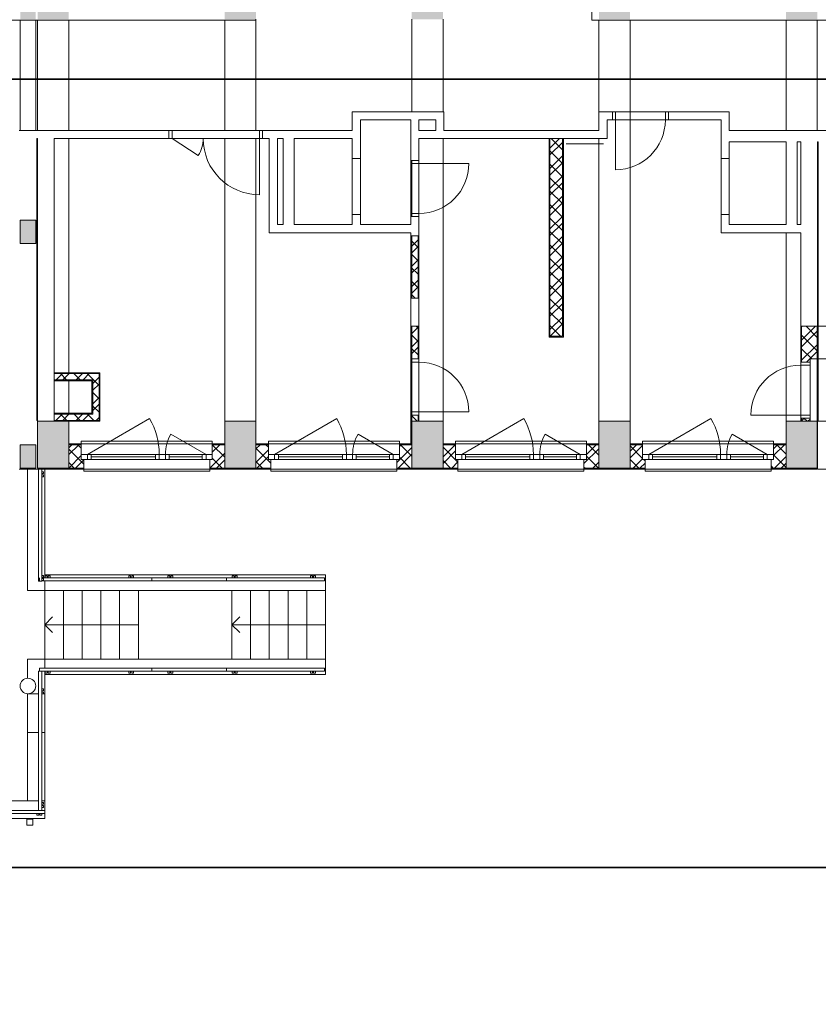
# Model space of a CAD drawing. Header units: inches. Extents: x -96941 to 10978768, y -673 to 1070890.
# Tile 18 of 256: x 37392 to 38353, y 50850 to 52035. Entities that reach past the tile are written whole.
import ezdxf
from ezdxf import colors
from ezdxf.entities.mleader import LeaderData, LeaderLine
from ezdxf.math import Vec2, Vec3

# ---------------------------------------------------------------- set-up
doc = ezdxf.new("R2010")
doc.units = ezdxf.units.IN
doc.layers.add('!_A_01_TENKÁ', color=8, linetype='Continuous', lineweight=13)
doc.layers.add('!_A_02_HRUBÁ', color=255, linetype='Continuous', lineweight=35)
doc.layers.add('!_A_51_BÚRACIE PRÁCE', color=40, linetype='Continuous', lineweight=13, true_color=0xffbf00)
doc.styles.add('Iso CP', font='isocp.shx', dxfattribs={"width": 0.8})

msp = doc.modelspace()

# ---------------------------------------------------------------- hatches: boundary and pattern name
at = {"layer": '!_A_01_TENKÁ'}
h = msp.add_hatch(color=256, dxfattribs=at)
h.paths.add_polyline_path([(37863.838, 51495.296), (37901.338, 51495.296), (37901.338, 51551.546), (37863.838, 51551.546), (37863.838, 51512.263)])
h.paths.add_polyline_path([(38126.338, 51495.296), (38126.338, 51551.546), (38088.838, 51551.546), (38088.838, 51495.296)])
h.paths.add_polyline_path([(37638.838, 51495.296), (37676.338, 51495.296), (37676.338, 51551.546), (37638.838, 51551.546), (37638.838, 51512.263)])
h.paths.add_polyline_path([(38313.838, 51495.296), (38351.338, 51495.296), (38351.338, 51551.546), (38313.838, 51551.546), (38313.838, 51512.263)])
h.paths.add_polyline_path([(37451.338, 51495.296), (37451.338, 51551.546), (37413.838, 51551.546), (37413.838, 51495.296)])
h.paths.add_polyline_path([(37411.588, 51495.296), (37411.588, 51523.421), (37392.838, 51523.421), (37392.838, 51495.296)])
h.paths.add_polyline_path([(36421.588, 51495.296), (36421.588, 51523.421), (36376.588, 51523.421), (36376.588, 51495.296)])
h.paths.add_polyline_path([(35979.088, 51495.296), (36024.088, 51495.296), (36024.088, 51523.421), (35979.088, 51523.421), (35979.088, 51512.263)])
h.paths.add_polyline_path([(37150.963, 51765.296), (37199.713, 51765.296), (37199.713, 51793.421), (37150.963, 51793.421), (37150.963, 51772.135)])
h.paths.add_polyline_path([(36743.713, 51765.296), (36792.463, 51765.296), (36792.463, 51793.421), (36743.713, 51793.421)])
h.paths.add_polyline_path([(36559.963, 51765.296), (36608.713, 51765.296), (36608.713, 51793.421), (36559.963, 51793.421)])
h.paths.add_polyline_path([(37392.838, 51765.296), (37411.588, 51765.296), (37411.588, 51793.421), (37392.838, 51793.421)])
h.paths.add_polyline_path([(36424.963, 51765.296), (36424.963, 51793.421), (36376.213, 51793.421), (36376.213, 51765.296)])
h.paths.add_polyline_path([(35978.713, 51765.296), (36023.713, 51765.296), (36023.713, 51793.421), (35978.713, 51793.421), (35978.713, 51772.135)])
h.paths.add_polyline_path([(38351.338, 52035.296), (38351.338, 52091.546), (38313.838, 52091.546), (38313.838, 52035.296), (38346.454, 52035.296)])
h.paths.add_polyline_path([(37863.838, 52035.296), (37901.338, 52035.296), (37901.338, 52091.546), (37863.838, 52091.546)])
h.paths.add_polyline_path([(38126.338, 52035.296), (38126.338, 52091.546), (38088.838, 52091.546), (38088.838, 52035.296)])
h.paths.add_polyline_path([(37150.963, 52035.296), (37199.713, 52035.296), (37199.713, 52063.421), (37150.963, 52063.421)])
h.paths.add_polyline_path([(37394.994, 52035.296), (37411.588, 52035.296), (37411.588, 52063.421), (37392.838, 52063.421), (37392.838, 52035.296)])
h.paths.add_polyline_path([(36743.713, 52035.296), (36792.463, 52035.296), (36792.463, 52063.421), (36743.713, 52063.421)])
h.paths.add_polyline_path([(36579.458, 52035.296), (36608.713, 52035.296), (36608.713, 52063.421), (36559.963, 52063.421), (36559.963, 52035.296)])
h.paths.add_polyline_path([(37428.975, 52035.296), (37451.338, 52035.296), (37451.338, 52091.546), (37413.838, 52091.546), (37413.838, 52035.296)])
h.paths.add_polyline_path([(36376.213, 52035.296), (36424.963, 52035.296), (36424.963, 52063.421), (36376.213, 52063.421)])
h.paths.add_polyline_path([(37676.338, 52035.296), (37676.338, 52091.546), (37638.838, 52091.546), (37638.838, 52035.296)])
h.paths.add_polyline_path([(36024.088, 52035.296), (36024.088, 52063.421), (35979.088, 52063.421), (35979.088, 52035.296)])
h.paths.add_polyline_path([(38351.338, 52305.296), (38351.338, 52342.796), (38313.838, 52342.796), (38313.838, 52305.296), (38346.454, 52305.296)])
h.paths.add_polyline_path([(37863.838, 52305.296), (37901.338, 52305.296), (37901.338, 52361.546), (37863.838, 52361.546), (37863.838, 52343.854)])
h.paths.add_polyline_path([(37392.838, 52305.296), (37411.588, 52305.296), (37411.588, 52333.421), (37392.838, 52333.421)])
h.paths.add_polyline_path([(37676.338, 52305.296), (37676.338, 52361.546), (37638.838, 52361.546), (37638.838, 52305.296)])
h.paths.add_polyline_path([(37451.338, 52305.296), (37451.338, 52361.546), (37413.838, 52361.546), (37413.838, 52305.296)])
h.paths.add_polyline_path([(38126.338, 52305.671), (38126.338, 52361.921), (38088.838, 52361.921), (38088.838, 52305.671), (38108.589, 52305.671)])

# ---------------------------------------------------------------- linework, layer by layer
for p, q in [((38080.213, 52090.796), (38080.213, 52034.171)), ((37150.963, 52034.171), (37676.338, 52034.171)), ((37392.838, 52034.171), (37392.838, 51901.421)), ((37411.588, 52034.171), (37411.588, 51901.421)), ((37413.838, 52034.171), (37413.838, 51901.421)), ((37451.338, 52034.171), (37451.338, 51901.421)), ((37638.838, 52034.171), (37638.838, 51901.421)), ((37676.338, 52034.171), (37676.338, 52035.296)), ((37676.338, 52034.171), (37676.338, 51901.421)), ((37863.838, 52035.296), (37863.838, 51923.921)), ((37901.338, 52035.296), (37901.338, 51923.921)), ((38080.213, 52034.171), (38854.588, 52034.171)), ((38088.838, 52034.171), (38088.838, 51923.921)), ((38126.338, 52034.171), (38126.338, 51551.546)), ((38313.838, 52034.171), (38313.838, 51901.421)), ((38351.338, 52034.171), (38351.338, 51901.421)), ((37902.463, 51923.921), (37792.213, 51923.921)), ((37792.213, 51923.921), (37792.213, 51901.421)), ((37902.463, 51901.421), (37902.463, 51923.921)), ((38104.963, 51923.921), (38088.838, 51923.921)), ((38088.838, 51923.921), (38088.838, 51901.421)), ((38108.713, 51923.921), (38104.963, 51923.921)), ((38104.963, 51914.171), (38104.963, 51923.921)), ((38108.713, 51923.921), (38168.713, 51923.921)), ((38108.713, 51914.171), (38108.713, 51923.921)), ((38168.713, 51923.921), (38172.463, 51923.921)), ((38168.713, 51914.171), (38168.713, 51923.921)), ((38245.588, 51923.921), (38172.463, 51923.921)), ((38172.463, 51923.921), (38172.463, 51914.171)), ((38245.588, 51901.421), (38245.588, 51923.921)), ((37801.963, 51867.671), (37801.963, 51914.171)), ((37801.963, 51914.171), (37862.713, 51914.171)), ((37862.713, 51914.171), (37862.713, 51865.421)), ((37872.463, 51901.421), (37872.463, 51914.171)), ((37872.463, 51914.171), (37892.713, 51914.171)), ((37892.713, 51914.171), (37892.713, 51901.421)), ((38098.588, 51891.671), (38098.588, 51914.171)), ((38098.588, 51914.171), (38104.963, 51914.171)), ((38104.963, 51914.171), (38108.713, 51914.171)), ((38108.713, 51914.171), (38108.713, 51854.171)), ((38108.713, 51914.171), (38168.713, 51914.171)), ((38172.463, 51914.171), (38168.713, 51914.171)), ((38172.463, 51914.171), (38235.838, 51914.171)), ((38235.838, 51914.171), (38235.838, 51867.671)), ((37571.713, 51901.421), (37391.713, 51901.421)), ((37684.213, 51901.421), (37571.713, 51901.421)), ((37575.463, 51901.421), (37571.713, 51901.421)), ((37575.463, 51901.421), (37571.713, 51901.421)), ((37571.713, 51891.671), (37571.713, 51901.421)), ((37575.463, 51891.671), (37575.463, 51901.421)), ((37680.463, 51901.421), (37575.463, 51901.421)), ((37575.463, 51891.671), (37575.463, 51901.421)), ((37680.463, 51901.421), (37575.463, 51901.421)), ((37680.463, 51901.421), (37684.213, 51901.421)), ((37680.463, 51891.671), (37680.463, 51901.421)), ((37684.213, 51901.421), (37680.463, 51901.421)), ((37680.463, 51901.421), (37680.463, 51891.671)), ((37792.213, 51901.421), (37684.213, 51901.421)), ((37684.213, 51901.421), (37684.213, 51891.671)), ((37892.713, 51901.421), (37872.463, 51901.421)), ((38088.838, 51901.421), (37902.463, 51901.421)), ((38814.088, 51901.421), (38245.588, 51901.421)), ((37412.713, 51552.413), (37412.713, 51891.671)), ((37412.713, 51891.671), (37413.838, 51891.671)), ((37413.838, 51891.671), (37413.838, 51552.413)), ((37433.713, 51551.546), (37433.713, 51891.671)), ((37433.713, 51891.671), (37571.713, 51891.671)), ((37451.338, 51891.671), (37451.338, 51610.046)), ((37684.213, 51891.671), (37571.713, 51891.671)), ((37571.713, 51891.671), (37575.463, 51891.671)), ((37571.713, 51891.671), (37575.463, 51891.671)), ((37575.463, 51891.671), (37606.934, 51871.279)), ((37680.463, 51891.671), (37575.463, 51891.671)), ((37575.463, 51891.671), (37680.463, 51891.671)), ((37638.838, 51891.671), (37638.838, 51551.546)), ((37676.338, 51891.671), (37676.338, 51551.546)), ((37684.213, 51891.671), (37680.463, 51891.671)), ((37680.463, 51891.671), (37680.463, 51824.171)), ((37680.463, 51891.671), (37684.213, 51891.671)), ((37684.213, 51891.671), (37692.463, 51891.671)), ((37692.463, 51891.671), (37692.463, 51778.421)), ((37702.213, 51788.171), (37702.213, 51891.671)), ((37702.213, 51891.671), (37708.963, 51891.671)), ((37708.963, 51891.671), (37708.963, 51788.171)), ((37722.463, 51788.171), (37722.463, 51891.671)), ((37722.463, 51891.671), (37792.213, 51891.671)), ((37792.213, 51891.671), (37792.213, 51867.671)), ((37872.463, 51865.421), (37872.463, 51891.671)), ((37872.463, 51891.671), (38098.588, 51891.671)), ((37901.338, 51891.671), (37901.338, 51551.546)), ((38028.838, 51891.671), (38028.838, 51652.796)), ((38029.963, 51880.048), (38041.586, 51891.671)), ((38029.963, 51653.921), (38029.963, 51891.671)), ((38029.963, 51871.966), (38044.963, 51886.966)), ((38044.963, 51878.071), (38031.363, 51891.671)), ((38044.963, 51653.921), (38044.963, 51891.671)), ((38046.088, 51652.796), (38046.088, 51891.671)), ((38049.347, 51885.295), (38094.347, 51885.295)), ((38088.838, 51891.671), (38088.838, 51551.546)), ((38245.588, 51867.671), (38245.588, 51887.921)), ((38245.588, 51887.921), (38313.838, 51887.921)), ((38313.838, 51887.921), (38313.838, 51788.171)), ((38327.338, 51788.171), (38327.338, 51887.921)), ((38327.338, 51887.921), (38331.463, 51887.921)), ((38331.463, 51887.921), (38331.463, 51788.171)), ((38351.713, 51665.921), (38351.713, 51887.921)), ((38351.713, 51887.921), (38352.463, 51887.921)), ((38352.463, 51887.921), (38352.463, 51665.921)), ((38044.963, 51861.906), (38029.963, 51876.906)), ((37792.213, 51867.671), (37792.213, 51800.171)), ((37792.213, 51867.671), (37801.963, 51867.671)), ((37801.963, 51867.671), (37801.963, 51800.171)), ((37862.713, 51861.671), (37862.713, 51865.421)), ((37862.713, 51865.421), (37872.463, 51865.421)), ((37862.713, 51861.671), (37862.713, 51801.671)), ((37872.463, 51861.671), (37862.713, 51861.671)), ((37863.838, 51865.421), (37863.838, 51797.921)), ((37872.463, 51865.421), (37872.463, 51861.671)), ((37872.463, 51861.671), (37932.463, 51861.671)), ((37872.463, 51861.671), (37872.463, 51801.671)), ((38029.963, 51855.801), (38044.963, 51870.801)), ((38029.963, 51847.719), (38044.963, 51862.719)), ((38044.963, 51845.742), (38029.963, 51860.742)), ((38235.838, 51867.671), (38235.838, 51800.171)), ((38235.838, 51867.671), (38245.588, 51867.671)), ((38245.588, 51867.671), (38245.588, 51800.171)), ((38029.963, 51831.554), (38044.963, 51846.554)), ((38044.963, 51829.578), (38029.963, 51844.578)), ((38029.963, 51823.472), (38044.963, 51838.472)), ((38044.963, 51813.413), (38029.963, 51828.413)), ((38029.963, 51807.308), (38044.963, 51822.308)), ((38029.963, 51799.226), (38044.963, 51814.226)), ((38044.963, 51797.249), (38029.963, 51812.249)), ((37801.963, 51800.171), (37792.213, 51800.171)), ((37792.213, 51800.171), (37792.213, 51788.171)), ((37801.963, 51788.171), (37801.963, 51800.171)), ((37862.713, 51801.671), (37862.713, 51797.921)), ((37872.463, 51801.671), (37862.713, 51801.671)), ((37872.463, 51797.921), (37872.463, 51801.671)), ((38245.588, 51800.171), (38235.838, 51800.171)), ((38235.838, 51800.171), (38235.838, 51778.421)), ((38245.588, 51788.171), (38245.588, 51800.171)), ((37411.588, 51793.421), (37392.838, 51793.421)), ((37392.838, 51793.421), (37392.838, 51765.296)), ((37411.588, 51765.296), (37411.588, 51793.421)), ((37708.963, 51788.171), (37702.213, 51788.171)), ((37792.213, 51788.171), (37722.463, 51788.171)), ((37862.713, 51788.171), (37801.963, 51788.171)), ((37872.463, 51797.921), (37862.713, 51797.921)), ((37862.713, 51797.921), (37862.713, 51788.171)), ((37872.463, 51774.671), (37872.463, 51797.921)), ((38029.963, 51783.061), (38044.963, 51798.061)), ((38044.963, 51781.084), (38029.963, 51796.084)), ((38029.963, 51774.979), (38044.963, 51789.979)), ((38313.838, 51788.171), (38245.588, 51788.171)), ((38331.463, 51788.171), (38327.338, 51788.171)), ((37692.463, 51778.421), (37862.713, 51778.421)), ((37862.713, 51778.421), (37862.713, 51774.671)), ((38044.963, 51764.92), (38029.963, 51779.92)), ((38235.838, 51778.421), (38331.463, 51778.421)), ((38313.838, 51778.421), (38313.838, 51551.546)), ((38331.463, 51778.421), (38331.463, 51665.921)), ((37392.838, 51765.296), (37411.588, 51765.296)), ((37862.713, 51774.671), (37862.713, 51699.671)), ((37862.713, 51774.671), (37872.463, 51774.671)), ((37863.838, 51774.671), (37863.838, 51699.671)), ((37863.838, 51762.416), (37871.338, 51769.916)), ((37871.338, 51760.736), (37863.838, 51768.236)), ((37871.338, 51774.671), (37871.338, 51699.671)), ((37872.463, 51699.671), (37872.463, 51774.671)), ((38029.963, 51758.814), (38044.963, 51773.814)), ((38029.963, 51750.732), (38044.963, 51765.732)), ((37863.838, 51754.334), (37871.338, 51761.834)), ((38044.963, 51748.755), (38029.963, 51763.755)), ((37871.338, 51744.571), (37863.838, 51752.071)), ((37863.838, 51738.17), (37871.338, 51745.67)), ((38029.963, 51734.568), (38044.963, 51749.568)), ((38044.963, 51732.591), (38029.963, 51747.591)), ((38029.963, 51726.485), (38044.963, 51741.485)), ((37863.838, 51730.087), (37871.338, 51737.587)), ((37871.338, 51728.407), (37863.838, 51735.907)), ((38044.963, 51716.426), (38029.963, 51731.426)), ((37863.838, 51713.923), (37871.338, 51721.423)), ((37871.338, 51712.242), (37863.838, 51719.742)), ((38029.963, 51710.321), (38044.963, 51725.321)), ((38029.963, 51702.239), (38044.963, 51717.239)), ((37863.838, 51705.841), (37871.338, 51713.341)), ((38044.963, 51700.262), (38029.963, 51715.262)), ((37872.463, 51699.671), (37862.713, 51699.671)), ((37862.713, 51699.671), (37862.713, 51665.921)), ((37867.745, 51699.671), (37863.838, 51703.578)), ((37872.463, 51665.921), (37872.463, 51699.671)), ((38029.963, 51686.074), (38044.963, 51701.074)), ((38044.963, 51684.097), (38029.963, 51699.097)), ((38029.963, 51677.992), (38044.963, 51692.992)), ((38044.963, 51667.933), (38029.963, 51682.933)), ((38029.963, 51661.828), (38044.963, 51676.828)), ((37862.713, 51665.921), (37862.713, 51626.546)), ((37862.713, 51665.921), (37872.463, 51665.921)), ((37863.838, 51665.429), (37864.329, 51665.921)), ((37863.838, 51665.921), (37863.838, 51626.546)), ((37863.838, 51657.347), (37871.338, 51664.847)), ((37871.338, 51663.749), (37869.166, 51665.921)), ((37871.338, 51665.921), (37871.338, 51626.546)), ((37872.463, 51626.546), (37872.463, 51665.921)), ((38042.811, 51653.921), (38029.963, 51666.768)), ((38030.138, 51653.921), (38044.963, 51668.745)), ((38331.463, 51665.921), (38331.463, 51622.796)), ((38331.463, 51665.921), (38351.713, 51665.921)), ((38332.588, 51649.246), (38349.263, 51665.921)), ((38332.588, 51665.41), (38333.099, 51665.921)), ((38332.588, 51665.921), (38332.588, 51622.796)), ((38332.588, 51641.163), (38351.338, 51659.913)), ((38351.338, 51652.518), (38337.936, 51665.921)), ((38351.338, 51665.921), (38351.338, 51626.546)), ((38351.713, 51665.921), (38352.463, 51665.921)), ((38351.713, 51665.921), (38351.713, 51626.546)), ((38352.463, 51626.546), (38352.463, 51665.921)), ((38352.463, 51665.921), (38382.088, 51665.921)), ((37871.338, 51647.584), (37863.838, 51655.084)), ((37863.838, 51641.183), (37871.338, 51648.683)), ((38028.838, 51652.796), (38046.088, 51652.796)), ((38029.963, 51653.921), (38044.963, 51653.921)), ((38351.338, 51636.354), (38332.588, 51655.104)), ((37863.838, 51633.101), (37871.338, 51640.601)), ((37871.338, 51631.42), (37863.838, 51638.92)), ((38332.588, 51624.999), (38351.338, 51643.749)), ((38344.982, 51626.546), (38332.588, 51638.939)), ((38338.467, 51622.796), (38351.338, 51635.667)), ((37862.713, 51626.546), (37872.463, 51626.546)), ((37862.713, 51622.796), (37862.713, 51626.546)), ((37862.713, 51562.796), (37862.713, 51622.796)), ((37872.463, 51622.796), (37862.713, 51622.796)), ((37863.838, 51626.546), (37863.838, 51559.046)), ((37872.463, 51626.546), (37872.463, 51622.796)), ((37872.463, 51562.796), (37872.463, 51622.796)), ((38331.463, 51622.796), (38342.713, 51622.796)), ((38331.463, 51619.046), (38331.463, 51622.796)), ((38342.713, 51622.796), (38342.713, 51626.546)), ((38342.713, 51626.546), (38382.088, 51626.546)), ((38342.713, 51619.046), (38342.713, 51622.796)), ((38351.338, 51626.546), (38351.338, 51551.546)), ((38352.463, 51551.546), (38352.463, 51626.546)), ((38342.713, 51619.049), (38331.463, 51619.049)), ((38331.463, 51619.049), (38331.463, 51559.046)), ((38331.463, 51619.046), (38342.713, 51619.046)), ((38331.463, 51559.046), (38331.463, 51619.046)), ((38342.713, 51559.046), (38342.713, 51619.049)), ((38342.713, 51559.046), (38342.713, 51619.046)), ((37488.838, 51610.046), (37433.713, 51610.046)), ((37433.713, 51608.921), (37487.713, 51608.921)), ((37433.713, 51601.421), (37480.213, 51601.421)), ((37433.713, 51600.296), (37479.088, 51600.296)), ((37436.129, 51601.421), (37443.629, 51608.921)), ((37448.732, 51601.421), (37441.232, 51608.921)), ((37444.211, 51601.421), (37451.711, 51608.921)), ((37451.338, 51600.296), (37451.338, 51561.296)), ((37464.897, 51601.421), (37457.397, 51608.921)), ((37460.376, 51601.421), (37467.876, 51608.921)), ((37468.458, 51601.421), (37475.958, 51608.921)), ((37480.213, 51602.269), (37473.561, 51608.921)), ((37479.088, 51600.296), (37479.088, 51561.296)), ((37480.213, 51597.011), (37487.713, 51604.511)), ((37487.713, 51594.769), (37480.213, 51602.269)), ((37480.213, 51601.421), (37480.213, 51560.171)), ((37487.713, 51608.921), (37487.713, 51552.671)), ((37488.838, 51551.546), (37488.838, 51610.046)), ((37480.213, 51588.929), (37487.713, 51596.429)), ((37487.713, 51578.605), (37480.213, 51586.105)), ((37480.213, 51572.765), (37487.713, 51580.265)), ((37480.213, 51564.683), (37487.713, 51572.183)), ((37487.713, 51562.44), (37480.213, 51569.94)), ((37413.838, 51552.413), (37412.713, 51552.413)), ((37451.338, 51551.546), (37413.838, 51551.546)), ((37413.838, 51551.546), (37413.838, 51495.296)), ((37479.088, 51561.296), (37433.713, 51561.296)), ((37480.213, 51560.171), (37433.713, 51560.171)), ((37487.713, 51552.671), (37433.713, 51552.671)), ((37435.872, 51552.671), (37443.372, 51560.171)), ((37448.989, 51552.671), (37441.489, 51560.171)), ((37443.955, 51552.671), (37451.455, 51560.171)), ((37451.338, 51551.546), (37488.838, 51551.546)), ((37451.338, 51495.296), (37451.338, 51551.546)), ((37465.154, 51552.671), (37457.654, 51560.171)), ((37460.119, 51552.671), (37467.619, 51560.171)), ((37468.201, 51552.671), (37475.701, 51560.171)), ((37481.318, 51552.671), (37473.818, 51560.171)), ((37473.838, 51511.796), (37548.533, 51554.921)), ((37484.366, 51552.671), (37487.713, 51556.018)), ((37676.338, 51551.546), (37638.838, 51551.546)), ((37638.838, 51551.546), (37638.838, 51495.296)), ((37676.338, 51495.296), (37676.338, 51551.546)), ((37698.838, 51511.796), (37773.533, 51554.921)), ((37862.713, 51562.796), (37862.713, 51559.046)), ((37872.463, 51562.796), (37862.713, 51562.796)), ((37872.463, 51559.046), (37862.713, 51559.046)), ((37862.713, 51559.046), (37862.713, 51524.546)), ((37863.838, 51559.046), (37863.838, 51551.546)), ((37870.39, 51551.546), (37863.838, 51558.098)), ((37901.338, 51551.546), (37863.838, 51551.546)), ((37863.838, 51551.546), (37863.838, 51495.296)), ((37871.188, 51551.546), (37871.338, 51551.696)), ((37871.338, 51559.046), (37871.338, 51551.546)), ((37872.463, 51562.796), (37932.463, 51562.796)), ((37872.463, 51559.046), (37872.463, 51562.796)), ((37872.463, 51551.546), (37872.463, 51559.046)), ((37901.338, 51495.296), (37901.338, 51551.546)), ((37923.838, 51511.796), (37998.533, 51554.921)), ((38126.338, 51551.546), (38088.838, 51551.546)), ((38088.838, 51551.546), (38088.838, 51495.296)), ((38126.338, 51495.296), (38126.338, 51551.546)), ((38148.838, 51511.796), (38223.533, 51554.921)), ((38331.463, 51559.046), (38271.463, 51559.046)), ((38351.338, 51551.546), (38313.838, 51551.546)), ((38313.838, 51551.546), (38313.838, 51495.296)), ((38331.463, 51559.046), (38342.713, 51559.046)), ((38331.463, 51555.296), (38331.463, 51559.046)), ((38331.463, 51559.046), (38342.713, 51559.046)), ((38331.463, 51555.296), (38331.463, 51551.546)), ((38342.713, 51555.296), (38331.463, 51555.296)), ((38332.588, 51552.259), (38335.625, 51555.296)), ((38332.588, 51555.296), (38332.588, 51551.546)), ((38339.159, 51551.546), (38335.409, 51555.296)), ((38339.957, 51551.546), (38342.713, 51554.302)), ((38342.713, 51555.296), (38342.713, 51559.046)), ((38342.713, 51551.546), (38342.713, 51555.296)), ((38351.338, 51495.296), (38351.338, 51551.546)), ((38382.088, 51551.546), (38351.713, 51551.546)), ((38351.713, 51551.546), (38351.713, 51493.796)), ((37623.838, 51527.546), (37466.338, 51527.546)), ((37466.338, 51527.546), (37466.338, 51524.546)), ((37616.338, 51511.796), (37574.119, 51536.171)), ((37623.838, 51524.546), (37623.838, 51527.546)), ((37848.838, 51527.546), (37691.338, 51527.546)), ((37691.338, 51527.546), (37691.338, 51524.546)), ((37841.338, 51511.796), (37799.119, 51536.171)), ((37848.838, 51524.546), (37848.838, 51527.546)), ((38073.838, 51527.546), (37916.338, 51527.546)), ((37916.338, 51527.546), (37916.338, 51524.546)), ((38066.338, 51511.796), (38024.119, 51536.171)), ((38073.838, 51524.546), (38073.838, 51527.546)), ((38298.838, 51527.546), (38141.338, 51527.546)), ((38141.338, 51527.546), (38141.338, 51524.546)), ((38291.338, 51511.796), (38249.119, 51536.171)), ((38298.838, 51524.546), (38298.838, 51527.546)), ((37411.588, 51523.421), (37392.838, 51523.421)), ((37392.838, 51523.421), (37392.838, 51495.296)), ((37411.588, 51495.296), (37411.588, 51523.421)), ((37466.338, 51524.546), (37451.338, 51524.546)), ((37451.338, 51519.643), (37455.116, 51523.421)), ((37451.338, 51511.561), (37463.198, 51523.421)), ((37451.338, 51523.421), (37466.338, 51523.421)), ((37469.338, 51499.993), (37451.338, 51517.993)), ((37466.338, 51519.157), (37462.075, 51523.421)), ((37623.838, 51524.546), (37466.338, 51524.546)), ((37466.338, 51511.796), (37466.338, 51524.546)), ((37638.838, 51524.546), (37623.838, 51524.546)), ((37623.838, 51524.546), (37623.838, 51511.796)), ((37623.838, 51522.416), (37624.843, 51523.421)), ((37623.838, 51514.334), (37632.925, 51523.421)), ((37623.838, 51523.421), (37638.838, 51523.421)), ((37638.838, 51508.302), (37623.838, 51523.302)), ((37691.338, 51524.546), (37676.338, 51524.546)), ((37676.338, 51518.341), (37681.418, 51523.421)), ((37676.338, 51523.421), (37691.338, 51523.421)), ((37694.338, 51501.295), (37676.338, 51519.295)), ((37676.338, 51502.176), (37691.338, 51517.176)), ((37691.338, 51520.46), (37688.377, 51523.421)), ((37848.838, 51524.546), (37691.338, 51524.546)), ((37691.338, 51511.796), (37691.338, 51524.546)), ((37845.838, 51501.949), (37863.838, 51519.949)), ((37862.713, 51524.546), (37848.838, 51524.546)), ((37848.838, 51524.546), (37848.838, 51511.796)), ((37848.838, 51521.114), (37851.145, 51523.421)), ((37863.838, 51523.421), (37848.838, 51523.421)), ((37863.838, 51509.604), (37850.022, 51523.421)), ((37862.713, 51523.421), (37862.713, 51524.546)), ((37916.338, 51524.546), (37901.338, 51524.546)), ((37901.338, 51508.956), (37915.803, 51523.421)), ((37901.338, 51523.421), (37916.338, 51523.421)), ((37919.338, 51502.598), (37901.338, 51520.598)), ((37901.338, 51500.874), (37916.338, 51515.874)), ((37916.338, 51521.762), (37914.68, 51523.421)), ((38073.838, 51524.546), (37916.338, 51524.546)), ((37916.338, 51511.796), (37916.338, 51524.546)), ((38070.838, 51500.647), (38088.838, 51518.647)), ((38088.838, 51524.546), (38073.838, 51524.546)), ((38073.838, 51524.546), (38073.838, 51511.796)), ((38073.838, 51511.729), (38085.53, 51523.421)), ((38073.838, 51523.421), (38088.838, 51523.421)), ((38088.838, 51510.907), (38076.324, 51523.421)), ((38141.338, 51524.546), (38126.338, 51524.546)), ((38126.338, 51515.736), (38134.023, 51523.421)), ((38126.338, 51523.421), (38141.338, 51523.421)), ((38126.338, 51507.653), (38141.338, 51522.653)), ((38141.338, 51506.9), (38126.338, 51521.9)), ((38141.338, 51523.065), (38140.982, 51523.421)), ((38298.838, 51524.546), (38141.338, 51524.546)), ((38141.338, 51511.796), (38141.338, 51524.546)), ((38313.838, 51524.546), (38298.838, 51524.546)), ((38298.838, 51524.546), (38298.838, 51511.796)), ((38298.838, 51518.509), (38303.75, 51523.421)), ((38298.838, 51510.427), (38311.832, 51523.421)), ((38298.838, 51523.421), (38313.838, 51523.421)), ((38313.838, 51512.209), (38302.627, 51523.421)), ((37451.338, 51495.396), (37466.338, 51510.396)), ((37459.32, 51495.296), (37469.338, 51505.314)), ((37623.838, 51511.796), (37466.338, 51511.796)), ((37466.338, 51511.796), (37466.338, 51505.796)), ((37466.338, 51505.796), (37469.338, 51505.796)), ((37469.338, 51505.796), (37620.838, 51505.796)), ((37469.338, 51493.796), (37469.338, 51505.796)), ((37473.838, 51505.796), (37473.838, 51511.796)), ((37478.338, 51505.796), (37478.338, 51511.796)), ((37555.588, 51508.796), (37478.338, 51508.796)), ((37555.588, 51505.796), (37555.588, 51511.796)), ((37560.088, 51511.796), (37560.088, 51505.796)), ((37567.588, 51505.796), (37567.588, 51511.796)), ((37572.088, 51505.796), (37572.088, 51511.796)), ((37611.838, 51508.796), (37572.088, 51508.796)), ((37611.838, 51505.796), (37611.838, 51511.796)), ((37616.338, 51511.796), (37616.338, 51505.796)), ((37620.838, 51505.796), (37623.838, 51505.796)), ((37620.838, 51505.796), (37620.838, 51493.796)), ((37620.964, 51495.296), (37638.838, 51513.17)), ((37623.838, 51505.796), (37623.838, 51511.796)), ((37635.68, 51495.296), (37623.838, 51507.137)), ((37629.046, 51495.296), (37638.838, 51505.087)), ((37677.54, 51495.296), (37691.338, 51509.094)), ((37848.838, 51511.796), (37691.338, 51511.796)), ((37691.338, 51511.796), (37691.338, 51505.796)), ((37691.338, 51505.796), (37694.338, 51505.796)), ((37694.338, 51505.796), (37845.838, 51505.796)), ((37694.338, 51493.796), (37694.338, 51505.796)), ((37698.838, 51505.796), (37698.838, 51511.796)), ((37703.338, 51505.796), (37703.338, 51511.796)), ((37780.588, 51508.796), (37703.338, 51508.796)), ((37780.588, 51505.796), (37780.588, 51511.796)), ((37785.088, 51511.796), (37785.088, 51505.796)), ((37792.588, 51505.796), (37792.588, 51511.796)), ((37797.088, 51505.796), (37797.088, 51511.796)), ((37836.838, 51508.796), (37797.088, 51508.796)), ((37836.838, 51505.796), (37836.838, 51511.796)), ((37841.338, 51511.796), (37841.338, 51505.796)), ((37845.838, 51505.796), (37848.838, 51505.796)), ((37845.838, 51505.796), (37845.838, 51493.796)), ((37847.267, 51495.296), (37863.838, 51511.867)), ((37848.838, 51505.796), (37848.838, 51511.796)), ((37861.982, 51495.296), (37848.838, 51508.44)), ((37910.476, 51495.296), (37901.338, 51504.433)), ((38073.838, 51511.796), (37916.338, 51511.796)), ((37916.338, 51511.796), (37916.338, 51505.796)), ((37916.338, 51505.796), (37919.338, 51505.796)), ((37919.338, 51505.796), (38070.838, 51505.796)), ((37919.338, 51493.796), (37919.338, 51505.796)), ((37923.838, 51505.796), (37923.838, 51511.796)), ((37928.338, 51505.796), (37928.338, 51511.796)), ((38005.588, 51508.796), (37928.338, 51508.796)), ((38005.588, 51505.796), (38005.588, 51511.796)), ((38010.088, 51511.796), (38010.088, 51505.796)), ((38017.588, 51505.796), (38017.588, 51511.796)), ((38022.088, 51505.796), (38022.088, 51511.796)), ((38061.838, 51508.796), (38022.088, 51508.796)), ((38061.838, 51505.796), (38061.838, 51511.796)), ((38066.338, 51511.796), (38066.338, 51505.796)), ((38070.838, 51505.796), (38073.838, 51505.796)), ((38070.838, 51505.796), (38070.838, 51493.796)), ((38073.838, 51505.796), (38073.838, 51511.796)), ((38088.285, 51495.296), (38073.838, 51509.742)), ((38136.778, 51495.296), (38126.338, 51505.736)), ((38130.145, 51495.296), (38141.338, 51506.489)), ((38298.838, 51511.796), (38141.338, 51511.796)), ((38141.338, 51511.796), (38141.338, 51505.796)), ((38141.338, 51505.796), (38144.338, 51505.796)), ((38144.338, 51503.9), (38142.443, 51505.796)), ((38144.338, 51505.796), (38295.838, 51505.796)), ((38144.338, 51493.796), (38144.338, 51505.796)), ((38148.838, 51505.796), (38148.838, 51511.796)), ((38153.338, 51505.796), (38153.338, 51511.796)), ((38230.588, 51508.796), (38153.338, 51508.796)), ((38230.588, 51505.796), (38230.588, 51511.796)), ((38235.088, 51511.796), (38235.088, 51505.796)), ((38242.588, 51505.796), (38242.588, 51511.796)), ((38247.088, 51505.796), (38247.088, 51511.796)), ((38286.838, 51508.796), (38247.088, 51508.796)), ((38286.838, 51505.796), (38286.838, 51511.796)), ((38291.338, 51511.796), (38291.338, 51505.796)), ((38295.838, 51505.796), (38298.838, 51505.796)), ((38295.838, 51505.796), (38295.838, 51493.796)), ((38298.838, 51505.796), (38298.838, 51511.796)), ((38313.838, 51496.045), (38298.838, 51511.045)), ((38299.872, 51495.296), (38313.838, 51509.262)), ((37391.713, 51493.796), (37428.838, 51493.796)), ((37392.838, 51495.296), (37411.588, 51495.296)), ((37401.463, 51348.108), (37401.463, 51493.796)), ((37413.838, 51495.296), (37451.338, 51495.296)), ((37415.058, 51359.388), (37415.058, 51493.796)), ((37418.808, 51493.796), (37418.808, 51359.388)), ((37422.463, 51493.796), (37422.463, 51363.296)), ((37428.838, 51493.796), (37428.838, 51495.296)), ((37428.838, 51493.796), (37469.338, 51493.796)), ((37457.871, 51495.296), (37451.338, 51501.828)), ((37451.338, 51495.296), (37469.338, 51495.296)), ((37620.838, 51493.796), (37469.338, 51493.796)), ((37469.338, 51493.796), (37469.338, 51491.546)), ((37620.838, 51495.296), (37638.838, 51495.296)), ((37620.838, 51491.546), (37620.838, 51493.796)), ((37620.838, 51493.796), (37694.338, 51493.796)), ((37638.838, 51495.296), (37676.338, 51495.296)), ((37684.173, 51495.296), (37676.338, 51503.131)), ((37676.338, 51495.296), (37694.338, 51495.296)), ((37693.704, 51495.296), (37694.338, 51495.929)), ((37845.838, 51493.796), (37694.338, 51493.796)), ((37694.338, 51493.796), (37694.338, 51491.546)), ((37845.838, 51495.296), (37863.838, 51495.296)), ((37845.838, 51491.546), (37845.838, 51493.796)), ((37845.838, 51493.796), (37919.338, 51493.796)), ((37863.431, 51495.296), (37863.838, 51495.703)), ((37863.838, 51495.296), (37901.338, 51495.296)), ((37901.338, 51495.296), (37919.338, 51495.296)), ((37911.925, 51495.296), (37919.338, 51502.709)), ((38070.838, 51493.796), (37919.338, 51493.796)), ((37919.338, 51493.796), (37919.338, 51491.546)), ((38072.12, 51495.296), (38070.838, 51496.578)), ((38070.838, 51495.296), (38088.838, 51495.296)), ((38070.838, 51491.546), (38070.838, 51493.796)), ((38070.838, 51493.796), (38144.338, 51493.796)), ((38081.651, 51495.296), (38088.838, 51502.482)), ((38088.838, 51495.296), (38126.338, 51495.296)), ((38126.338, 51495.296), (38144.338, 51495.296)), ((38138.227, 51495.296), (38144.338, 51501.407)), ((38295.838, 51493.796), (38144.338, 51493.796)), ((38144.338, 51493.796), (38144.338, 51491.546)), ((38298.423, 51495.296), (38295.838, 51497.88)), ((38295.838, 51495.296), (38313.838, 51495.296)), ((38295.838, 51491.546), (38295.838, 51493.796)), ((38295.838, 51493.796), (38350.963, 51493.796)), ((38307.954, 51495.296), (38313.838, 51501.18)), ((38313.838, 51495.296), (38351.338, 51495.296)), ((38350.963, 51493.796), (38350.963, 51495.296)), ((38351.338, 51495.296), (38351.713, 51495.296)), ((38351.713, 51493.796), (38630.713, 51493.796)), ((37418.808, 51488.977), (37418.808, 51490.851)), ((37421.058, 51490.851), (37418.808, 51490.851)), ((37418.808, 51488.977), (37421.058, 51488.977)), ((37418.808, 51484.96), (37418.808, 51487.035)), ((37421.058, 51487.035), (37418.808, 51487.035)), ((37418.808, 51484.96), (37421.058, 51484.96)), ((37421.058, 51490.851), (37421.058, 51488.977)), ((37421.058, 51487.035), (37421.058, 51484.96)), ((37469.338, 51491.546), (37620.838, 51491.546)), ((37694.338, 51491.546), (37845.838, 51491.546)), ((37919.338, 51491.546), (38070.838, 51491.546)), ((38144.338, 51491.546), (38295.838, 51491.546)), ((37416.088, 51359.546), (37416.088, 51363.296)), ((37418.808, 51363.874), (37418.808, 51366.124)), ((37421.058, 51366.124), (37418.808, 51366.124)), ((37418.808, 51363.874), (37418.808, 51366.124)), ((37418.808, 51366.124), (37421.058, 51366.124)), ((37418.808, 51363.874), (37421.058, 51363.874)), ((37421.058, 51363.874), (37418.808, 51363.874)), ((37418.808, 51363.296), (37551.088, 51363.296)), ((37418.808, 51360.124), (37418.808, 51362.374)), ((37421.058, 51362.374), (37418.808, 51362.374)), ((37418.808, 51360.124), (37418.808, 51362.374)), ((37418.808, 51362.374), (37421.058, 51362.374)), ((37421.058, 51366.124), (37421.058, 51363.874)), ((37421.058, 51366.124), (37421.058, 51363.874)), ((37421.058, 51362.374), (37421.058, 51360.124)), ((37421.058, 51362.374), (37421.058, 51360.124)), ((37548.57, 51366.858), (37422.463, 51366.858)), ((37422.857, 51365.546), (37425.107, 51365.546)), ((37422.857, 51365.546), (37422.857, 51363.296)), ((37425.107, 51363.296), (37425.107, 51365.546)), ((37426.607, 51365.546), (37428.857, 51365.546)), ((37426.607, 51365.546), (37426.607, 51363.296)), ((37428.857, 51363.296), (37428.857, 51365.546)), ((37523.318, 51365.546), (37525.568, 51365.546)), ((37523.318, 51365.546), (37523.318, 51363.296)), ((37525.568, 51363.296), (37525.568, 51365.546)), ((37527.068, 51365.546), (37529.318, 51365.546)), ((37527.068, 51365.546), (37527.068, 51363.296)), ((37529.318, 51363.296), (37529.318, 51365.546)), ((37638.572, 51366.858), (37548.57, 51366.858)), ((37551.088, 51363.296), (37641.09, 51363.296)), ((37551.088, 51363.296), (37551.088, 51359.546)), ((37570.401, 51365.546), (37572.651, 51365.546)), ((37570.401, 51365.546), (37570.401, 51363.296)), ((37572.651, 51363.296), (37570.401, 51363.296)), ((37572.651, 51363.296), (37572.651, 51365.546)), ((37574.151, 51365.546), (37576.401, 51365.546)), ((37574.151, 51365.546), (37574.151, 51363.296)), ((37576.401, 51363.296), (37574.151, 51363.296)), ((37576.401, 51363.296), (37576.401, 51365.546)), ((37759.965, 51366.858), (37638.572, 51366.858)), ((37641.09, 51363.296), (37758.876, 51363.296)), ((37641.09, 51363.296), (37641.09, 51359.546)), ((37647.804, 51365.546), (37650.054, 51365.546)), ((37647.804, 51365.546), (37647.804, 51363.296)), ((37650.054, 51363.296), (37650.054, 51365.546)), ((37651.554, 51365.546), (37653.804, 51365.546)), ((37651.554, 51365.546), (37651.554, 51363.296)), ((37653.804, 51363.296), (37653.804, 51365.546)), ((37741.991, 51365.546), (37744.241, 51365.546)), ((37741.991, 51365.546), (37741.991, 51363.296)), ((37744.241, 51363.296), (37744.241, 51365.546)), ((37745.741, 51365.546), (37747.991, 51365.546)), ((37745.741, 51365.546), (37745.741, 51363.296)), ((37747.991, 51363.296), (37747.991, 51365.546)), ((37758.876, 51363.296), (37758.876, 51359.546)), ((37759.965, 51348.108), (37759.965, 51366.858)), ((37418.808, 51359.388), (37415.058, 51359.388)), ((37418.808, 51360.124), (37421.058, 51360.124)), ((37421.058, 51360.124), (37418.808, 51360.124)), ((37551.088, 51359.546), (37418.808, 51359.546)), ((37422.463, 51359.546), (37422.463, 51348.108)), ((37641.09, 51359.546), (37551.088, 51359.546)), ((37758.876, 51359.546), (37641.09, 51359.546)), ((37422.463, 51348.108), (37401.463, 51348.108)), ((37444.963, 51348.108), (37422.463, 51348.108)), ((37422.463, 51265.608), (37422.463, 51348.108)), ((37422.463, 51265.608), (37422.463, 51348.108)), ((37467.463, 51348.108), (37444.963, 51348.108)), ((37444.963, 51265.608), (37444.963, 51348.108)), ((37444.963, 51265.608), (37444.963, 51348.108)), ((37489.963, 51348.108), (37467.463, 51348.108)), ((37467.463, 51265.608), (37467.463, 51348.108)), ((37467.463, 51265.608), (37467.463, 51348.108)), ((37512.463, 51348.108), (37489.963, 51348.108)), ((37489.963, 51265.608), (37489.963, 51348.108)), ((37489.963, 51265.608), (37489.963, 51348.108)), ((37534.963, 51348.108), (37512.463, 51348.108)), ((37512.463, 51265.608), (37512.463, 51348.108)), ((37512.463, 51265.608), (37512.463, 51348.108)), ((37548.57, 51348.108), (37534.963, 51348.108)), ((37534.963, 51265.608), (37534.963, 51348.108)), ((37534.963, 51265.608), (37534.963, 51348.108)), ((37638.572, 51348.108), (37548.57, 51348.108)), ((37647.465, 51348.108), (37638.572, 51348.108)), ((37669.965, 51348.108), (37647.465, 51348.108)), ((37647.465, 51265.608), (37647.465, 51348.108)), ((37647.465, 51265.608), (37647.465, 51348.108)), ((37692.465, 51348.108), (37669.965, 51348.108)), ((37669.965, 51265.608), (37669.965, 51348.108)), ((37669.965, 51265.608), (37669.965, 51348.108)), ((37714.965, 51348.108), (37692.465, 51348.108)), ((37692.465, 51265.608), (37692.465, 51348.108)), ((37692.465, 51265.608), (37692.465, 51348.108)), ((37737.465, 51348.108), (37714.965, 51348.108)), ((37714.965, 51265.608), (37714.965, 51348.108)), ((37714.965, 51265.608), (37714.965, 51348.108)), ((37759.965, 51348.108), (37737.465, 51348.108)), ((37737.465, 51265.608), (37737.465, 51348.108)), ((37737.465, 51265.608), (37737.465, 51348.108)), ((37759.965, 51265.608), (37759.965, 51348.108)), ((37759.965, 51265.608), (37759.965, 51348.108)), ((37422.463, 51306.858), (37431.838, 51316.233)), ((37647.465, 51306.858), (37656.84, 51316.233)), ((37444.963, 51306.858), (37422.463, 51306.858)), ((37422.463, 51306.858), (37431.838, 51297.483)), ((37467.463, 51306.858), (37444.963, 51306.858)), ((37489.963, 51306.858), (37467.463, 51306.858)), ((37512.463, 51306.858), (37489.963, 51306.858)), ((37534.963, 51306.858), (37512.463, 51306.858)), ((37669.965, 51306.858), (37647.465, 51306.858)), ((37647.465, 51306.858), (37656.84, 51297.483)), ((37692.465, 51306.858), (37669.965, 51306.858)), ((37714.965, 51306.858), (37692.465, 51306.858)), ((37737.465, 51306.858), (37714.965, 51306.858)), ((37759.965, 51306.858), (37737.465, 51306.858)), ((37401.463, 51242.516), (37401.463, 51265.608)), ((37422.463, 51265.608), (37401.463, 51265.608)), ((37444.963, 51265.608), (37422.463, 51265.608)), ((37422.463, 51265.608), (37422.463, 51254.546)), ((37467.463, 51265.608), (37444.963, 51265.608)), ((37489.963, 51265.608), (37467.463, 51265.608)), ((37512.463, 51265.608), (37489.963, 51265.608)), ((37534.963, 51265.608), (37512.463, 51265.608)), ((37548.57, 51265.608), (37534.963, 51265.608)), ((37548.57, 51265.608), (37638.572, 51265.608)), ((37647.465, 51265.608), (37638.572, 51265.608)), ((37669.965, 51265.608), (37647.465, 51265.608)), ((37692.465, 51265.608), (37669.965, 51265.608)), ((37714.965, 51265.608), (37692.465, 51265.608)), ((37737.465, 51265.608), (37714.965, 51265.608)), ((37759.965, 51265.608), (37737.465, 51265.608)), ((37759.965, 51246.858), (37759.965, 51265.608)), ((37415.058, 51083.546), (37415.058, 51250.796)), ((37415.058, 51250.796), (37418.808, 51250.796)), ((37416.088, 51254.546), (37551.088, 51254.546)), ((37416.088, 51250.796), (37416.088, 51254.546)), ((37551.088, 51250.796), (37418.808, 51250.796)), ((37418.808, 51250.796), (37418.808, 51083.546)), ((37422.463, 51250.796), (37422.463, 51083.546)), ((37548.57, 51246.858), (37422.463, 51246.858)), ((37422.857, 51250.796), (37422.857, 51248.546)), ((37425.107, 51248.546), (37422.857, 51248.546)), ((37425.107, 51248.546), (37425.107, 51250.796)), ((37426.607, 51250.796), (37426.607, 51248.546)), ((37428.857, 51248.546), (37426.607, 51248.546)), ((37428.857, 51248.546), (37428.857, 51250.796)), ((37523.318, 51250.796), (37523.318, 51248.546)), ((37525.568, 51248.546), (37523.318, 51248.546)), ((37525.568, 51248.546), (37525.568, 51250.796)), ((37527.068, 51250.796), (37527.068, 51248.546)), ((37529.318, 51248.546), (37527.068, 51248.546)), ((37529.318, 51248.546), (37529.318, 51250.796)), ((37548.57, 51246.858), (37638.572, 51246.858)), ((37551.088, 51254.546), (37641.09, 51254.546)), ((37551.088, 51254.546), (37551.088, 51250.796)), ((37641.09, 51250.796), (37551.088, 51250.796)), ((37570.401, 51250.796), (37572.651, 51250.796)), ((37570.401, 51250.796), (37570.401, 51248.546)), ((37572.651, 51248.546), (37570.401, 51248.546)), ((37572.651, 51248.546), (37572.651, 51250.796)), ((37574.151, 51250.796), (37576.401, 51250.796)), ((37574.151, 51250.796), (37574.151, 51248.546)), ((37576.401, 51248.546), (37574.151, 51248.546)), ((37576.401, 51248.546), (37576.401, 51250.796)), ((37759.965, 51246.858), (37638.572, 51246.858)), ((37641.09, 51254.546), (37758.876, 51254.546)), ((37641.09, 51254.546), (37641.09, 51250.796)), ((37758.876, 51250.796), (37641.09, 51250.796)), ((37647.804, 51250.796), (37647.804, 51248.546)), ((37650.054, 51248.546), (37647.804, 51248.546)), ((37650.054, 51248.546), (37650.054, 51250.796)), ((37651.554, 51250.796), (37651.554, 51248.546)), ((37653.804, 51248.546), (37651.554, 51248.546)), ((37653.804, 51248.546), (37653.804, 51250.796)), ((37741.991, 51250.796), (37741.991, 51248.546)), ((37744.241, 51248.546), (37741.991, 51248.546)), ((37744.241, 51248.546), (37744.241, 51250.796)), ((37745.741, 51250.796), (37745.741, 51248.546)), ((37747.991, 51248.546), (37745.741, 51248.546)), ((37747.991, 51248.546), (37747.991, 51250.796)), ((37758.876, 51254.546), (37758.876, 51250.796)), ((37401.463, 51094.796), (37401.463, 51223.826)), ((37415.058, 51223.796), (37401.463, 51223.796)), ((37418.808, 51227.374), (37418.808, 51229.624)), ((37421.058, 51229.624), (37418.808, 51229.624)), ((37418.808, 51227.374), (37421.058, 51227.374)), ((37418.808, 51223.624), (37418.808, 51225.874)), ((37421.058, 51225.874), (37418.808, 51225.874)), ((37418.808, 51223.624), (37421.058, 51223.624)), ((37421.058, 51229.624), (37421.058, 51227.374)), ((37421.058, 51225.874), (37421.058, 51223.624)), ((37422.463, 51223.796), (37421.058, 51223.796)), ((37415.058, 51177.296), (37401.463, 51177.296)), ((37422.463, 51177.296), (37418.808, 51177.296)), ((37415.058, 51094.796), (36151.588, 51094.796)), ((37422.463, 51094.796), (37418.808, 51094.796)), ((37418.808, 51090.87), (37418.808, 51093.12)), ((37418.808, 51093.12), (37421.058, 51093.12)), ((37421.058, 51090.87), (37418.808, 51090.87)), ((37418.808, 51087.12), (37418.808, 51089.37)), ((37418.808, 51089.37), (37421.058, 51089.37)), ((37421.058, 51093.12), (37421.058, 51090.87)), ((37421.058, 51089.37), (37421.058, 51087.12)), ((37131.775, 51083.546), (37422.463, 51083.546)), ((37422.463, 51079.796), (37131.775, 51079.796)), ((37412.889, 51079.796), (37415.139, 51079.796)), ((37412.889, 51077.546), (37412.889, 51079.796)), ((37415.139, 51077.546), (37412.889, 51077.546)), ((37418.808, 51083.546), (37415.058, 51083.546)), ((37415.139, 51079.796), (37415.139, 51077.546)), ((37416.639, 51079.796), (37418.889, 51079.796)), ((37416.639, 51077.546), (37416.639, 51079.796)), ((37418.889, 51077.546), (37416.639, 51077.546)), ((37421.058, 51087.12), (37418.808, 51087.12)), ((37418.889, 51079.796), (37418.889, 51077.546)), ((37422.463, 51083.546), (37422.463, 51079.796)), ((37422.463, 51079.796), (37422.463, 51073.796)), ((37422.463, 51073.796), (36151.588, 51073.796)), ((37400.667, 51065.546), (37400.667, 51073.046)), ((37400.667, 51073.046), (37408.167, 51073.046)), ((37408.167, 51065.546), (37400.667, 51065.546)), ((37408.167, 51073.046), (37408.167, 51065.546))]:
    msp.add_line(p, q, dxfattribs=at)
for centre, radius, start, end in [((38108.713, 51914.171), 60, 270, 0), ((37575.463, 51891.671), 37.5, 327.05895, 0), ((37680.463, 51891.671), 67.5, 180, 270), ((37872.463, 51861.671), 60, 270, 0), ((37872.463, 51562.796), 60, 0, 90), ((38331.463, 51559.046), 60, 90, 180), ((37473.838, 51511.796), 86.25, 0, 30), ((37698.838, 51511.796), 86.25, 0, 30), ((37923.838, 51511.796), 86.25, 0, 30), ((38148.838, 51511.796), 86.25, 0, 30), ((37616.338, 51511.796), 48.75, 150, 180), ((37841.338, 51511.796), 48.75, 150, 180), ((38066.338, 51511.796), 48.75, 150, 180), ((38291.338, 51511.796), 48.75, 150, 180), ((37402.213, 51233.171), 9.375, 90, 270), ((37402.213, 51233.171), 9.375, 90, 94.588566), ((37402.213, 51233.171), 9.375, 270, 90), ((37402.213, 51233.171), 9.375, 270, 90), ((37402.213, 51233.171), 9.375, 265.411434, 270)]:
    msp.add_arc(centre, radius, start, end, dxfattribs=at)
at = {"layer": '!_A_02_HRUBÁ', "color": 1}
msp.add_lwpolyline([(37089.07, 51014.672), (39234.139, 51014.672), (39234.139, 51963.278), (37089.07, 51963.278)], close=True, dxfattribs=at)

# ---------------------------------------------------------------- leaders
at = {"layer": '!_A_51_BÚRACIE PRÁCE'}
ml = msp.add_multileader_mtext('Standard', dxfattribs=at)
ml.set_content('vybúrať drážku pre preklad dl. 1,25 m  ', color=256, style='Iso CP')
ml.set_leader_properties(color=256, linetype='ByLayer', lineweight=-1)
ml.build(insert=Vec2(0, 0))
ml.multileader.update_dxf_attribs({"text_left_attachment_type": 2, "text_right_attachment_type": 2, "dogleg_length": 2, "arrow_head_size": 125, "scale": 50})
ctx = ml.context
ctx.base_point, ctx.scale, ctx.char_height, ctx.arrow_head_size, ctx.landing_gap_size, ctx.plane_origin = Vec3(27721.127, 52148.014), 50, 125, 125, 50, Vec3(27926.683, 51482.544)
ctx.left_attachment, ctx.right_attachment = 2, 2
notes = []
notes.append((ctx, [(1, (1, 1, 0), (27621.127, 52148.014), (1, 0), 100, [(0, [(27331.754, 51849.283)], 0, [])])]))
ctx.mtext.insert, ctx.mtext.width, ctx.mtext.flow_direction = Vec3(27771.127, 52333.443), 1228.6423, 5
ml = msp.add_multileader_mtext('Standard', dxfattribs=at)
ml.set_content('po osadení prekladu\\Pvybúrať otvor ', color=256, style='Iso CP')
ml.set_leader_properties(color=256, linetype='ByLayer', lineweight=-1)
ml.build(insert=Vec2(0, 0))
ml.multileader.update_dxf_attribs({"text_left_attachment_type": 2, "text_right_attachment_type": 2, "dogleg_length": 2, "arrow_head_size": 125, "scale": 50})
ctx = ml.context
ctx.base_point, ctx.scale, ctx.char_height, ctx.arrow_head_size, ctx.landing_gap_size, ctx.plane_origin = Vec3(27570.704, 51148.929), 50, 125, 125, 50, Vec3(27776.259, 50483.459)
ctx.left_attachment, ctx.right_attachment = 2, 2
notes.append((ctx, [(1, (1, 1, 0), (27470.704, 51148.929), (1, 0), 100, [(0, [(27181.331, 50850.197)], 0, [])])]))
ctx.mtext.insert, ctx.mtext.width, ctx.mtext.flow_direction = Vec3(27620.704, 51337.626), 1228.6423, 5
for ctx, leaders in notes:
    for number, flags, end, landing, length, lines in leaders:
        leader = LeaderData()
        leader.index, (leader.has_last_leader_line, leader.has_dogleg_vector, leader.attachment_direction) = number, flags
        leader.last_leader_point, leader.dogleg_vector, leader.dogleg_length = Vec3(end), Vec3(landing), length
        for number, points, colour, breaks in lines:
            line = LeaderLine()
            line.index, line.vertices, line.color, line.breaks = number, Vec3.list(points), colors.encode_raw_color(colour), breaks
            leader.lines.append(line)
        ctx.leaders.append(leader)

doc.saveas('drawing.dxf')
